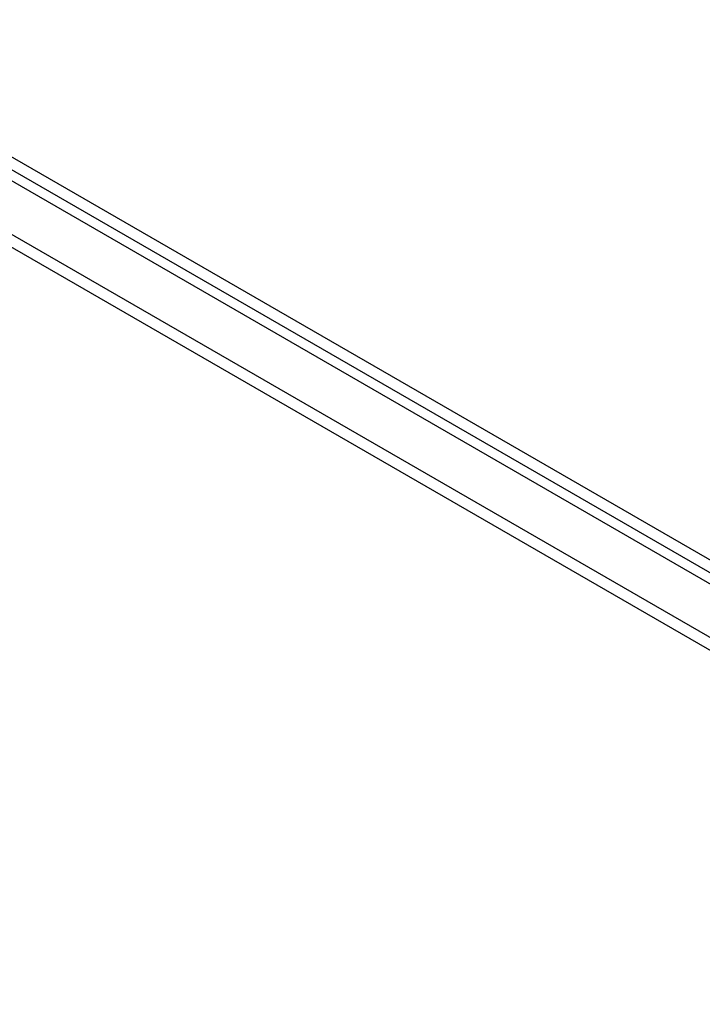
# Model space of a CAD drawing. Header units: inches. Extents: x 25 to 627, y 68 to 290.
# Tile 235 of 250: x 601 to 610, y 235 to 247. Entities that reach past the tile are written whole.
import ezdxf

# ---------------------------------------------------------------- set-up
doc = ezdxf.new("R2010")
doc.units = ezdxf.units.IN
doc.header["$MEASUREMENT"] = 0
doc.layers.add('Visible Edges(ANSI)', color=7, linetype='Continuous', lineweight=25)
doc.layers.add('Visible Tangent Edges(ANSI)', color=7, linetype='Continuous', lineweight=25)

msp = doc.modelspace()

# ---------------------------------------------------------------- linework, layer by layer
at = {"layer": 'Visible Edges(ANSI)'}
msp.add_line((576.283, 259.716), (618.431, 235.382), dxfattribs=at)
at = {"layer": 'Visible Tangent Edges(ANSI)'}
for p, q in [((618.701, 235.524), (576.415, 259.938)), ((576.345, 259.817), (618.631, 235.403)), ((575.693, 259.375), (617.84, 235.042)), ((617.77, 234.92), (575.623, 259.254))]:
    msp.add_line(p, q, dxfattribs=at)

doc.saveas('drawing.dxf')
